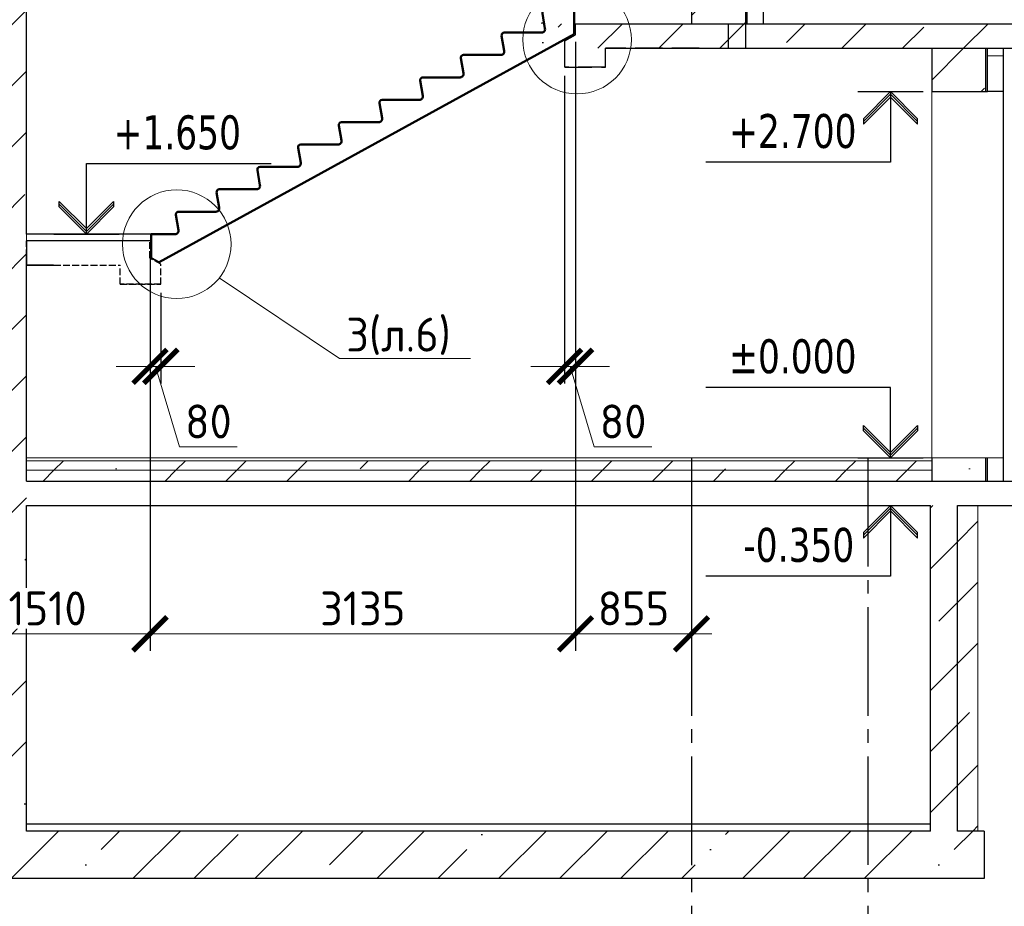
# Model space of a CAD drawing. Header units: millimetres. Extents: x 259029 to 2494469, y -731578 to -57567.
# Tile 7 of 252: x 352066 to 359321, y -698002 to -691468. Entities that reach past the tile are written whole.
import ezdxf
from ezdxf import colors
from ezdxf.entities.mleader import LeaderData, LeaderLine
from ezdxf.math import Vec2, Vec3

# ---------------------------------------------------------------- set-up
doc = ezdxf.new("R2010")
doc.units = ezdxf.units.MM
for name, pattern in [('______2', [270, 200, -70]), ('______5', [1100, 800, -100, 100, -100]), ('Б-1.1 оси$0$Б-1.1 Оси$0$GOST2.303 5', [24, 20, -1.5, 1, -1.5])]:
    doc.linetypes.add(name, pattern=pattern)
doc.layers.get('Defpoints').update_dxf_attribs({"color": 140})
for name, color, linetype, lineweight in [('Standard', 7, 'Continuous', 25), ('Общий01', 7, 'Continuous', 13), ('ОСИ', 151, 'Б-1.1 оси$0$Б-1.1 Оси$0$GOST2.303 5', 9), ('ПЛИТА', 152, 'Continuous', 35), ('РАЗРЕЗЫ', 10, 'Continuous', 60), ('Символы 0.20', 1, 'Continuous', 20), ('Стена', 7, 'Continuous', 50), ('Стена_ бетон несущ.', 253, 'Continuous', 70)]:
    doc.layers.add(name, color=color, linetype=linetype, lineweight=lineweight)
doc.styles.add('TAHOMA', font='tahoma.ttf')
doc.styles.add('ГОСТ', font='GOST_Common.ttf')
doc.dimstyles.new('ГОСТ', dxfattribs={"dimscale": 0, "dimtxt": 2.5, "dimasz": 2.5, "dimexe": 1.25, "dimexo": 0.625, "dimtad": 1, "dimdec": 0, "dimtxsty": 'ГОСТ', "dimblk": 'ARCHTICK', "dimcen": 2.5, "dimdle": 1.5, "dimclrd": 256, "dimclre": 256, "dimclrt": 256, "dimadec": 0, "dimazin": 0, "dimtfac": 1, "dimtdec": 0, "dimtmove": 1, "dimatfit": 3, "dimfxl": 2, "dimtfill": 1, "dimlwd": 0, "dimarcsym": 0})
pattern_1 = [(45, (-470712.6, -328833), (-449.0128, 449.0128), []), (45, (-470263.6, -328833), (-449.0128, 449.0128), [793.75, -158.75, 0, -158.75])]

# ---------------------------------------------------------------- blocks, each defined once
blk = doc.blocks.new('COMPLEX_ELEVATIONDIM_13')
at = {"layer": 'Standard', "color": 7, "linetype": 'Continuous', "lineweight": 25}
for p, q in [((11343.3, 15485.9), (11823.3, 15485.9)), ((11583.3, 15485.9), (11383.3, 15285.9)), ((11583.3, 15465.9), (11383.3, 15265.9)), ((11783.3, 15285.9), (11583.3, 15485.9)), ((11583.3, 15485.9), (11583.3, 14965.9)), ((11583.3, 15485.9), (11583.3, 15485.9)), ((11583.3, 15485.9), (11583.3, 15485.9)), ((11583.3, 15485.9), (11583.3, 15485.9)), ((11583.3, 15485.9), (11583.3, 15485.9)), ((11783.3, 15265.9), (11583.3, 15465.9)), ((11383.3, 15245.9), (11583.3, 15445.9)), ((11583.3, 15445.9), (11783.3, 15245.9)), ((11383.3, 15285.9), (11383.3, 15245.9)), ((11783.3, 15265.9), (11783.3, 15285.9)), ((11783.3, 15245.9), (11783.3, 15285.9)), ((11583.3, 14965.9), (10223.3, 14965.9)), ((11583.3, 13305.9), (10223.3, 13305.9)), ((11583.3, 12785.9), (11583.3, 13305.9)), ((11383.3, 12985.9), (11383.3, 13025.9)), ((11383.3, 13025.9), (11583.3, 12825.9)), ((11583.3, 12805.9), (11383.3, 13005.9)), ((11583.3, 12825.9), (11783.3, 13025.9)), ((11783.3, 13005.9), (11583.3, 12805.9)), ((11783.3, 13025.9), (11783.3, 13005.9)), ((11783.3, 13005.9), (11783.3, 12985.9)), ((11583.3, 12785.9), (11383.3, 12985.9)), ((11783.3, 12985.9), (11583.3, 12785.9)), ((11343.3, 12785.9), (11823.3, 12785.9)), ((11583.3, 12785.9), (11583.3, 12785.9)), ((11583.3, 12785.9), (11583.3, 12785.9)), ((11583.3, 12785.9), (11583.3, 12785.9)), ((11583.3, 12785.9), (11583.3, 12785.9)), ((11343.3, 12435.9), (11823.3, 12435.9)), ((11583.3, 12435.9), (11383.3, 12235.9)), ((11583.3, 12415.9), (11383.3, 12215.9)), ((11783.3, 12235.9), (11583.3, 12435.9)), ((11583.3, 12435.9), (11583.3, 11915.9)), ((11583.3, 12435.9), (11583.3, 12435.9)), ((11583.3, 12435.9), (11583.3, 12435.9)), ((11583.3, 12435.9), (11583.3, 12435.9)), ((11583.3, 12435.9), (11583.3, 12435.9)), ((11783.3, 12215.9), (11583.3, 12415.9)), ((11383.3, 12195.9), (11583.3, 12395.9)), ((11583.3, 12395.9), (11783.3, 12195.9)), ((11383.3, 12235.9), (11383.3, 12195.9)), ((11783.3, 12215.9), (11783.3, 12235.9)), ((11783.3, 12195.9), (11783.3, 12235.9)), ((11583.3, 11915.9), (10223.3, 11915.9))]:
    blk.add_line(p, q, dxfattribs=at)
at = {"layer": 'Standard', "color": 7, "linetype": 'Continuous', "lineweight": 25, "char_height": 250, "attachment_point": 7, "style": 'TAHOMA'}
for s, insert, width in [('\\W0.86;+2.700', (10394, 15065.9), 1028.162), ('\\W0.86;%%p0.000', (10394, 13405.9), 1028.238), ('\\W0.86;-0.350', (10498.4, 12015.9), 923.224)]:
    blk.add_mtext(s, dxfattribs=dict(at, insert=insert, width=width))
blk = doc.blocks.new('_ArchTick')
at = {"color": 0, "linetype": 'ByBlock', "const_width": 0.15}
blk.add_lwpolyline([(-0.5, -0.5), (0.5, 0.5)], dxfattribs=at)
blk = doc.blocks.new('*D945')
at = {"layer": 'Defpoints', "color": 0, "lineweight": -2, "transparency": 16777216}
for p in [(356161, -691568.6), (357015.6, -695353.1), (356161, -695994.2)]:
    blk.add_point(p, dxfattribs=at)
at = {"layer": 'РАЗРЕЗЫ', "lineweight": -2, "transparency": 16777216}
for p, q in [((356161, -691631.1), (356161, -696119.2)), ((357015.6, -695415.6), (357015.6, -696119.2))]:
    blk.add_line(p, q, dxfattribs=at)
at = {"layer": 'РАЗРЕЗЫ', "lineweight": 0, "transparency": 16777216}
blk.add_line((357165.6, -695994.2), (356011, -695994.2), dxfattribs=at)
at = {"layer": 'РАЗРЕЗЫ', "lineweight": 0, "transparency": 16777216, "xscale": 250, "yscale": 250, "zscale": 250, "rotation": 180}
blk.add_blockref('_ArchTick', (356161, -695994.2), dxfattribs=at)
at = {"layer": 'РАЗРЕЗЫ', "lineweight": 0, "transparency": 16777216, "xscale": 250, "yscale": 250, "zscale": 250}
blk.add_blockref('_ArchTick', (357015.6, -695994.2), dxfattribs=at)
at = {"layer": 'РАЗРЕЗЫ', "lineweight": -2, "transparency": 16777216, "insert": (356588.3, -695806.7), "char_height": 250, "attachment_point": 5, "style": 'ГОСТ', "bg_fill": 3, "box_fill_scale": 1.1, "bg_fill_color": 256, "bg_fill_true_color": 13158600, "bg_fill_transparency": 0}
blk.add_mtext('855', dxfattribs=at)
blk = doc.blocks.new('*D946')
at = {"layer": 'Defpoints', "color": 0, "lineweight": -2, "transparency": 16777216}
for p in [(356161, -691574), (353025.8, -693706.5), (353025.8, -695994.2)]:
    blk.add_point(p, dxfattribs=at)
at = {"layer": 'РАЗРЕЗЫ', "lineweight": -2, "transparency": 16777216}
for p, q in [((356161, -691636.5), (356161, -696119.2)), ((353025.8, -693769), (353025.8, -696119.2))]:
    blk.add_line(p, q, dxfattribs=at)
at = {"layer": 'РАЗРЕЗЫ', "lineweight": 0, "transparency": 16777216}
blk.add_line((356311, -695994.2), (352875.8, -695994.2), dxfattribs=at)
at = {"layer": 'РАЗРЕЗЫ', "lineweight": 0, "transparency": 16777216, "xscale": 250, "yscale": 250, "zscale": 250, "rotation": 180}
blk.add_blockref('_ArchTick', (353025.8, -695994.2), dxfattribs=at)
at = {"layer": 'РАЗРЕЗЫ', "lineweight": 0, "transparency": 16777216, "xscale": 250, "yscale": 250, "zscale": 250}
blk.add_blockref('_ArchTick', (356161, -695994.2), dxfattribs=at)
at = {"layer": 'РАЗРЕЗЫ', "lineweight": -2, "transparency": 16777216, "insert": (354593.4, -695806.7), "char_height": 250, "attachment_point": 5, "style": 'ГОСТ', "bg_fill": 3, "box_fill_scale": 1.1, "bg_fill_color": 256, "bg_fill_true_color": 13158600, "bg_fill_transparency": 0}
blk.add_mtext('3135', dxfattribs=at)
blk = doc.blocks.new('*D947')
at = {"layer": 'Defpoints', "color": 0, "lineweight": -2, "transparency": 16777216}
for p in [(353025.8, -693169.9), (351515.6, -695271.1), (351515.6, -695994.2)]:
    blk.add_point(p, dxfattribs=at)
at = {"layer": 'РАЗРЕЗЫ', "lineweight": -2, "transparency": 16777216}
for p, q in [((353025.8, -693232.4), (353025.8, -696119.2)), ((351515.6, -695333.6), (351515.6, -696119.2))]:
    blk.add_line(p, q, dxfattribs=at)
at = {"layer": 'РАЗРЕЗЫ', "lineweight": 0, "transparency": 16777216}
blk.add_line((353175.8, -695994.2), (351365.6, -695994.2), dxfattribs=at)
at = {"layer": 'РАЗРЕЗЫ', "lineweight": 0, "transparency": 16777216, "xscale": 250, "yscale": 250, "zscale": 250, "rotation": 180}
blk.add_blockref('_ArchTick', (351515.6, -695994.2), dxfattribs=at)
at = {"layer": 'РАЗРЕЗЫ', "lineweight": 0, "transparency": 16777216, "xscale": 250, "yscale": 250, "zscale": 250}
blk.add_blockref('_ArchTick', (353025.8, -695994.2), dxfattribs=at)
at = {"layer": 'РАЗРЕЗЫ', "lineweight": -2, "transparency": 16777216, "insert": (352270.7, -695806.7), "char_height": 250, "attachment_point": 5, "style": 'ГОСТ', "bg_fill": 3, "box_fill_scale": 1.1, "bg_fill_color": 256, "bg_fill_true_color": 13158600, "bg_fill_transparency": 0}
blk.add_mtext('1510', dxfattribs=at)
blk = doc.blocks.new('_None')
blk = doc.blocks.new('выаыв')
at = {"layer": 'Standard', "color": 7, "linetype": '______2', "lineweight": 30}
for p, q in [((483017, -472887), (483017, -472378)), ((486656, -473099), (486656, -472378)), ((482696, -473063), (483017, -472887)), ((482696, -473659), (482696, -473063)), ((482696, -473659), (482696, -473279)), ((483896, -473659), (483896, -473099)), ((486656, -473099), (483896, -473099)), ((483896, -473659), (482696, -473659)), ((483896, -473659), (482696, -473659)), ((482696, -473659), (483896, -473659)), ((483896, -473659), (482696, -473659))]:
    blk.add_line(p, q, dxfattribs=at)
at = {"layer": 'ПЛИТА', "color": 0, "lineweight": 30}
blk.add_line((483017, -472378), (486656, -472378), dxfattribs=at)
blk = doc.blocks.new('НОВЫЙ')
at = {"layer": 'Standard', "color": 5, "linetype": 'Continuous', "lineweight": 50, "transparency": 33554687}
for p, q in [((381795.4, -472257), (381776.2, -472145.8)), ((381795.8, -472121.9), (382011.4, -472121.7)), ((382011.4, -472121.9), (381835.3, -472121.9)), ((382011.4, -472121.9), (382011.4, -472297.6)), ((378952.4, -473979.3), (382011.4, -472297.6)), ((381495.8, -472286.9), (381770.9, -472286.9)), ((381495.4, -472422), (381476.2, -472310.8)), ((381195.4, -472587), (381176.2, -472475.8)), ((381195.8, -472451.9), (381470.9, -472451.9)), ((380895.4, -472752), (380876.2, -472640.8)), ((380895.8, -472616.9), (381170.9, -472616.9)), ((380595.4, -472917), (380576.2, -472805.8)), ((380595.8, -472781.9), (380870.9, -472781.9)), ((380295.8, -472946.9), (380570.9, -472946.9)), ((380295.4, -473082), (380276.2, -472970.8)), ((379995.4, -473247), (379976.2, -473135.8)), ((379995.8, -473111.9), (380270.9, -473111.9)), ((379695.4, -473412), (379676.2, -473300.8)), ((379695.8, -473276.9), (379970.9, -473276.9)), ((379395.8, -473441.9), (379670.9, -473441.9)), ((379395.4, -473577), (379376.2, -473465.8)), ((379095.4, -473742), (379076.2, -473630.8)), ((379095.8, -473606.9), (379370.9, -473606.9)), ((378894.8, -473771.9), (378894.9, -473836.7)), ((378894.8, -473771.9), (378894.8, -473947.6)), ((378894.8, -473771.9), (379070.9, -473771.9))]:
    blk.add_line(p, q, dxfattribs=at)
for centre, radius, start, end in [((381795.8, -472141.9), 20, 90, 191.30993), ((381495.8, -472306.9), 20, 90, 191.30993), ((381770.9, -472261.9), 25, 270, 11.30993), ((381470.9, -472426.9), 25, 270, 11.30993), ((381195.8, -472471.9), 20, 90, 191.30993), ((381170.9, -472591.9), 25, 270, 11.30993), ((380895.8, -472636.9), 20, 90, 191.30993), ((380595.8, -472801.9), 20, 90, 191.30993), ((380870.9, -472756.9), 25, 270, 11.30993), ((380295.8, -472966.9), 20, 90, 191.30993), ((380570.9, -472921.9), 25, 270, 11.30993), ((380270.9, -473086.9), 25, 270, 11.30993), ((379995.8, -473131.9), 20, 90, 191.30993), ((379695.8, -473296.9), 20, 90, 191.30993), ((379970.9, -473251.9), 25, 270, 11.30993), ((379395.8, -473461.9), 20, 90, 191.30993), ((379670.9, -473416.9), 25, 270, 11.30993), ((379370.9, -473581.9), 25, 270, 11.30993), ((379095.8, -473626.9), 20, 90, 191.30993), ((379070.9, -473746.9), 25, 270, 11.30993)]:
    blk.add_arc(centre, radius, start, end, dxfattribs=at)
at = {"layer": 'РАЗРЕЗЫ', "color": 5, "lineweight": 35}
for p, q in [((382011.4, -472297.6), (382011.4, -472121.9)), ((382011.4, -472297.6), (382011.4, -472297.6)), ((378894.8, -473947.6), (378894.8, -473771.9)), ((378952.4, -473979.3), (378894.8, -473947.6))]:
    blk.add_line(p, q, dxfattribs=at)
blk = doc.blocks.new('*D951')
at = {"layer": 'Defpoints', "color": 0, "lineweight": -2, "transparency": 16777216}
for p in [(353105.6, -693418), (353025.8, -693780), (353105.6, -694023)]:
    blk.add_point(p, dxfattribs=at)
at = {"layer": 'РАЗРЕЗЫ', "lineweight": -2, "transparency": 16777216}
for p, q in [((353105.6, -693480.5), (353105.6, -694148)), ((353025.8, -693842.5), (353025.8, -694148))]:
    blk.add_line(p, q, dxfattribs=at)
at = {"layer": 'РАЗРЕЗЫ', "lineweight": 0, "transparency": 16777216}
for p, q in [((353025.8, -694023), (352775.8, -694023)), ((353025.8, -694023), (353105.6, -694023)), ((353025.8, -694023), (353105.6, -694023)), ((353065.7, -694023), (353243.8, -694616.7)), ((353105.6, -694023), (353355.6, -694023)), ((353243.8, -694616.7), (353668.8, -694616.7))]:
    blk.add_line(p, q, dxfattribs=at)
at = {"layer": 'РАЗРЕЗЫ', "lineweight": 0, "transparency": 16777216, "xscale": 250, "yscale": 250, "zscale": 250}
blk.add_blockref('_ArchTick', (353025.8, -694023), dxfattribs=at)
at = {"layer": 'РАЗРЕЗЫ', "lineweight": 0, "transparency": 16777216, "xscale": 250, "yscale": 250, "zscale": 250, "rotation": 180}
blk.add_blockref('_ArchTick', (353105.6, -694023), dxfattribs=at)
at = {"layer": 'РАЗРЕЗЫ', "lineweight": -2, "transparency": 16777216, "insert": (353456.3, -694429.2), "char_height": 250, "attachment_point": 5, "style": 'ГОСТ', "bg_fill": 3, "box_fill_scale": 1.1, "bg_fill_color": 256, "bg_fill_true_color": 13158600, "bg_fill_transparency": 0}
blk.add_mtext('80', dxfattribs=at)
blk = doc.blocks.new('*D952')
at = {"layer": 'Defpoints', "color": 0, "lineweight": -2, "transparency": 16777216}
for p in [(356080.9, -691818.4), (356161, -692626.3), (356080.9, -694023)]:
    blk.add_point(p, dxfattribs=at)
at = {"layer": 'РАЗРЕЗЫ', "lineweight": -2, "transparency": 16777216}
for p, q in [((356080.9, -691880.9), (356080.9, -694148)), ((356161, -692688.8), (356161, -694148))]:
    blk.add_line(p, q, dxfattribs=at)
at = {"layer": 'РАЗРЕЗЫ', "lineweight": 0, "transparency": 16777216}
for p, q in [((356080.9, -694023), (355830.9, -694023)), ((356161, -694023), (356080.9, -694023)), ((356161, -694023), (356080.9, -694023)), ((356120.9, -694023), (356299.1, -694616.7)), ((356161, -694023), (356411, -694023)), ((356299.1, -694616.7), (356724.1, -694616.7))]:
    blk.add_line(p, q, dxfattribs=at)
at = {"layer": 'РАЗРЕЗЫ', "lineweight": 0, "transparency": 16777216, "xscale": 250, "yscale": 250, "zscale": 250}
blk.add_blockref('_ArchTick', (356080.9, -694023), dxfattribs=at)
at = {"layer": 'РАЗРЕЗЫ', "lineweight": 0, "transparency": 16777216, "xscale": 250, "yscale": 250, "zscale": 250, "rotation": 180}
blk.add_blockref('_ArchTick', (356161, -694023), dxfattribs=at)
at = {"layer": 'РАЗРЕЗЫ', "lineweight": -2, "transparency": 16777216, "insert": (356511.6, -694429.2), "char_height": 250, "attachment_point": 5, "style": 'ГОСТ', "bg_fill": 3, "box_fill_scale": 1.1, "bg_fill_color": 256, "bg_fill_true_color": 13158600, "bg_fill_transparency": 0}
blk.add_mtext('80', dxfattribs=at)

msp = doc.modelspace()

# ---------------------------------------------------------------- hatches: boundary and pattern name
at = {"layer": 'Standard', "linetype": 'Continuous', "lineweight": 13}
h = msp.add_hatch(dxfattribs=at)
h.set_pattern_fill('____', scale=450, style=0, pattern_type=2)
h.set_pattern_definition([(0, (347798.94, -706583.86), (450, 450), [450, -450]), (90, (347798.94, -706583.86), (-450, 450), [450, -450])])
h.paths.add_polyline_path([(359315.6, -691997.9), (359315.6, -691677.9), (359195.6, -691677.9), (359195.6, -691997.9)], flags=0)
at = {"layer": 'Стена_ бетон несущ.', "linetype": 'Continuous', "lineweight": 25}
h = msp.add_hatch(dxfattribs=at)
h.set_pattern_fill('ANSI35', scale=100, style=0)
h.set_pattern_definition(pattern_1)
h.paths.add_polyline_path([(352115.6, -691497.9), (352115.6, -688377.9), (351935.6, -688377.9), (351935.6, -691497.9)])
at = {"layer": 'Стена_ бетон несущ.', "linetype": 'Continuous', "lineweight": 13}
h = msp.add_hatch(dxfattribs=at)
h.set_pattern_fill('ANSI35', color=9, scale=100, style=0)
h.set_pattern_definition(pattern_1)
h.paths.add_polyline_path([(357015.6, -691497.9), (357415.6, -691497.9), (357415.6, -691397.9), (357015.6, -691397.9)], flags=0)
at = {"layer": 'Стена_ бетон несущ.', "linetype": 'Continuous', "lineweight": 25}
h = msp.add_hatch(dxfattribs=at)
h.set_pattern_fill('ANSI35', scale=100, style=0)
h.set_pattern_definition(pattern_1)
h.paths.add_polyline_path([(350180.4, -691497.9), (350180.4, -691677.9), (352115.6, -691677.9), (352115.6, -691497.9)])
h = msp.add_hatch(dxfattribs=at)
h.set_pattern_fill('ANSI35', scale=100, style=0)
h.set_pattern_definition(pattern_1)
h.paths.add_polyline_path([(355915.6, -691497.9), (355915.6, -691677.9), (357285.7, -691677.9), (357285.7, -691497.9)])
at = {"layer": 'Стена_ бетон несущ.', "linetype": 'Continuous', "lineweight": 13}
h = msp.add_hatch(dxfattribs=at)
h.set_pattern_fill('ANSI35', scale=100, style=0)
h.set_pattern_definition(pattern_1)
h.paths.add_polyline_path([(357285.7, -691677.9), (357415.6, -691677.9), (357415.6, -691497.9), (357285.7, -691497.9)], flags=0)
at = {"layer": 'Стена_ бетон несущ.', "linetype": 'Continuous', "lineweight": 25}
h = msp.add_hatch(dxfattribs=at)
h.set_pattern_fill('ANSI35', scale=100, style=0)
h.set_pattern_definition(pattern_1)
h.paths.add_polyline_path([(357415.6, -691497.9), (357415.6, -691677.9), (361515.6, -691677.9), (361515.6, -691497.9)])
h = msp.add_hatch(dxfattribs=at)
h.set_pattern_fill('ANSI35', scale=100, style=0)
h.set_pattern_definition(pattern_1)
h.paths.add_polyline_path([(352115.6, -694867.9), (352115.6, -691677.9), (351935.6, -691677.9), (351935.6, -694867.9)])
at = {"layer": 'Стена_ бетон несущ.', "linetype": 'Continuous', "lineweight": 13}
h = msp.add_hatch(dxfattribs=at)
h.set_pattern_fill('ANSI35', color=9, scale=100, style=0)
h.set_pattern_definition(pattern_1)
h.paths.add_polyline_path([(358785.6, -691997.9), (359185.6, -691997.9), (359185.6, -691677.9), (358785.6, -691677.9)], flags=0)
h = msp.add_hatch(dxfattribs=at)
h.set_pattern_fill('ANSI35', scale=100, style=0)
h.set_pattern_definition(pattern_1)
h.paths.add_polyline_path([(352115.6, -694787.9), (355915.6, -694787.9), (355788.3, -694717.9), (352115.6, -694717.9)], flags=0)
h = msp.add_hatch(dxfattribs=at)
h.set_pattern_fill('ANSI35', scale=100, style=0)
h.set_pattern_definition(pattern_1)
h.paths.add_polyline_path([(356215.6, -694787.9), (358785.6, -694787.9), (358785.6, -694717.9), (356215.6, -694717.9)], flags=0)
h = msp.add_hatch(dxfattribs=at)
h.set_pattern_fill('ANSI35', color=9, scale=100, style=0)
h.set_pattern_definition(pattern_1)
h.paths.add_polyline_path([(358785.6, -694867.9), (359185.6, -694867.9), (359185.6, -694697.9), (358785.6, -694697.9)], flags=0)
h = msp.add_hatch(dxfattribs=at)
h.set_pattern_fill('ANSI35', scale=100, style=0)
h.set_pattern_definition(pattern_1)
h.paths.add_polyline_path([(352115.6, -694787.9), (352115.6, -694867.9), (355915.6, -694867.9), (355915.6, -694787.9)], flags=0)
h = msp.add_hatch(dxfattribs=at)
h.set_pattern_fill('ANSI35', scale=100, style=0)
h.set_pattern_definition(pattern_1)
h.paths.add_polyline_path([(356215.6, -694867.9), (358785.6, -694867.9), (358785.6, -694787.9), (356215.6, -694787.9)], flags=0)
at = {"layer": 'Стена_ бетон несущ.', "linetype": 'Continuous', "lineweight": 25}
h = msp.add_hatch(dxfattribs=at)
h.set_pattern_fill('ANSI35', scale=100, style=0)
h.set_pattern_definition(pattern_1)
h.paths.add_polyline_path([(350180.4, -694867.9), (350180.4, -695047.9), (351935.6, -695047.9), (351935.6, -697447.9), (350180.4, -697447.9), (350180.4, -697797.9), (359173.4, -697797.9), (359173.4, -697447.9), (358975.6, -697447.9), (358975.6, -695047.9), (358775.6, -695047.9), (358775.6, -697447.9), (352115.6, -697447.9), (352115.6, -694867.9)])
at = {"layer": 'Стена_ бетон несущ.', "linetype": 'Continuous', "lineweight": 13}
h = msp.add_hatch(dxfattribs=at)
h.set_pattern_fill('ANSI35', scale=100, style=0)
h.set_pattern_definition(pattern_1)
h.paths.add_polyline_path([(359125.6, -697447.9), (359125.6, -695047.9), (358975.6, -695047.9), (358975.6, -697447.9)], flags=0)

# ---------------------------------------------------------------- linework, layer by layer
at = {"layer": 'Standard', "color": 7, "linetype": 'Continuous', "lineweight": 25}
for p, q in [((352115.6, -691677.9), (352115.6, -682450)), ((352115.6, -693047.9), (352115.6, -691497.9)), ((352557.5, -693047.9), (352557.5, -692527.9)), ((352557.5, -692527.9), (353917.5, -692527.9)), ((352357.5, -692847.9), (352357.5, -692807.9)), ((352357.5, -692807.9), (352557.5, -693007.9)), ((352557.5, -693027.9), (352357.5, -692827.9)), ((352557.5, -693047.9), (352357.5, -692847.9)), ((352557.5, -693007.9), (352757.5, -692807.9)), ((352757.5, -692827.9), (352557.5, -693027.9)), ((352757.5, -692847.9), (352557.5, -693047.9)), ((352757.5, -692807.9), (352757.5, -692827.9)), ((352757.5, -692827.9), (352757.5, -692847.9)), ((352317.5, -693047.9), (352797.5, -693047.9)), ((352115.6, -694867.9), (352115.6, -693197.9)), ((352115.6, -697447.9), (352115.6, -695047.9))]:
    msp.add_line(p, q, dxfattribs=at)
at = {"layer": 'Общий01', "color": 7, "linetype": 'Continuous', "lineweight": 25}
for p, q in [((355915.6, -691497.9), (355915.6, -691487.9)), ((356161.1, -691497.9), (361515.6, -691497.9)), ((356381.8, -691677.9), (361515.6, -691677.9)), ((352115.6, -694867.9), (356293.4, -694867.9)), ((356215.6, -694867.9), (361515.6, -694867.9)), ((352115.6, -695047.9), (358775.6, -695047.9)), ((358975.6, -695047.9), (361515.6, -695047.9))]:
    msp.add_line(p, q, dxfattribs=at)
at = {"layer": 'Общий01', "color": 7, "linetype": 'Continuous', "lineweight": 13}
msp.add_line((359315.6, -694697.9), (352115.6, -694697.9), dxfattribs=at)
at = {"layer": 'ОСИ', "color": 16, "linetype": '______5', "lineweight": 25}
msp.add_line((358315.6, -694697.7), (358315.6, -699487.5), dxfattribs=at)
at = {"layer": 'ПЛИТА', "color": 0, "lineweight": 30}
msp.add_line((356162, -691497.9), (357071.8, -691497.9), dxfattribs=at)
at = {"layer": 'ПЛИТА', "color": 0, "lineweight": 0}
msp.add_line((352115.6, -693097.9), (352115.6, -693047.9), dxfattribs=at)
at = {"layer": 'Стена', "color": 34, "linetype": 'Continuous', "lineweight": 25}
for p, q in [((357425.6, -691497.9), (357425.6, -691397.9)), ((357545.6, -691497.9), (357545.6, -691397.9)), ((359195.6, -691997.9), (359195.6, -691677.9)), ((359315.6, -694867.9), (359315.6, -691677.9)), ((359315.6, -691997.9), (359195.6, -691997.9)), ((359195.6, -694867.9), (359195.6, -694697.9))]:
    msp.add_line(p, q, dxfattribs=at)
at = {"layer": 'Стена', "color": 7, "linetype": 'Continuous', "lineweight": 25}
for p, q in [((353035.4, -693048.1), (352115.6, -693047.9)), ((352115.6, -693097.9), (352115.6, -693197.9)), ((358775.6, -697447.9), (358775.6, -695047.9)), ((358975.6, -697447.9), (358975.6, -695047.9)), ((358775.6, -697397.9), (352115.6, -697397.9)), ((358775.6, -697447.9), (352115.6, -697447.9)), ((359173.4, -697447.9), (358975.6, -697447.9)), ((359173.4, -697447.9), (359173.4, -697797.9)), ((359173.4, -697797.9), (350180.4, -697797.9))]:
    msp.add_line(p, q, dxfattribs=at)
at = {"layer": 'Стена', "color": 7, "linetype": 'Continuous', "lineweight": 13}
for p, q in [((352115.6, -694717.9), (355788.3, -694717.9)), ((355759.7, -694717.9), (358785.6, -694717.9)), ((352115.6, -694787.9), (356243.6, -694787.9)), ((356215.6, -694787.9), (358785.6, -694787.9))]:
    msp.add_line(p, q, dxfattribs=at)
at = {"layer": 'Стена_ бетон несущ.', "color": 9, "linetype": 'Continuous', "lineweight": 25}
for p, q in [((357015.6, -691397.9), (357015.6, -691497.9)), ((357415.6, -691497.9), (357415.6, -691397.9)), ((358785.6, -691677.9), (358785.6, -691997.9)), ((359185.6, -691997.9), (359185.6, -691677.9)), ((358785.6, -691997.9), (359195.6, -691997.9)), ((358785.6, -694697.9), (358785.6, -694867.9)), ((359185.6, -694867.9), (359185.6, -694697.9))]:
    msp.add_line(p, q, dxfattribs=at)
at = {"layer": 'Стена_ бетон несущ.', "color": 7, "linetype": 'Continuous', "lineweight": 25}
for p, q in [((357285.7, -691497.9), (357285.7, -691677.9)), ((357415.6, -691677.9), (357415.6, -691497.9))]:
    msp.add_line(p, q, dxfattribs=at)
at = {"layer": 'Стена_ бетон несущ.', "color": 9, "linetype": 'Continuous', "lineweight": 13}
msp.add_line((358785.6, -691997.9), (358785.6, -694697.9), dxfattribs=at)
at = {"layer": 'Стена_ бетон несущ.', "color": 7, "linetype": 'Continuous', "lineweight": 13}
for p, q in [((357145.6, -694697.9), (358785.6, -694697.9)), ((359125.6, -697447.9), (359125.6, -695047.9))]:
    msp.add_line(p, q, dxfattribs=at)

# ---------------------------------------------------------------- block references
at = {"layer": 'Standard', "color": 7, "linetype": 'Continuous', "lineweight": 25}
msp.add_blockref('COMPLEX_ELEVATIONDIM_13', (346898.9, -707483.9), dxfattribs=at)

# ---------------------------------------------------------------- texts
at = {"layer": 'Standard', "color": 7, "linetype": 'Continuous', "lineweight": 25, "insert": (352757.5, -692427.9), "char_height": 250, "width": 1028.162, "attachment_point": 7, "style": 'TAHOMA'}
msp.add_mtext('\\W0.86;+1.650', dxfattribs=at)

# ---------------------------------------------------------------- next in the draw order: dimensions: what is measured, and where the dimension line sits
at = {"layer": 'РАЗРЕЗЫ', "color": 0, "lineweight": -2}
dim = msp.add_linear_dim(base=(356161, -695994.2), p1=(357015.6, -695353.1), p2=(356161, -691568.6), dimstyle='ГОСТ', override={"dimscale": 100, "dimtix": 0, "dimtofl": 1, "dimtmove": 1, "dimatfit": 3}, dxfattribs=at)
dim.commit()
dim.dimension.update_dxf_attribs({"geometry": '*D945', "text_midpoint": (356588.3, -695806.7)})

# ---------------------------------------------------------------- next in the draw order: linework, layer by layer
at = {"layer": 'Standard', "color": 7, "linetype": '______2', "lineweight": 30}
for p in [(356381.8, -691817.9), (357071.8, -691677.9)]:
    msp.add_line(p, (356381.8, -691677.9), dxfattribs=at)
at = {"layer": 'ОСИ', "color": 16, "linetype": '______5', "lineweight": 25}
msp.add_line((357015.6, -694697.9), (357015.6, -699487.7), dxfattribs=at)

# ---------------------------------------------------------------- next in the draw order: dimensions: what is measured, and where the dimension line sits
at = {"layer": 'РАЗРЕЗЫ', "color": 0, "lineweight": -2}
dim = msp.add_linear_dim(base=(353025.8, -695994.2), p1=(356161, -691574), p2=(353025.8, -693706.5), dimstyle='ГОСТ', override={"dimscale": 100, "dimtix": 0, "dimtofl": 1, "dimtmove": 1, "dimatfit": 3}, dxfattribs=at)
dim.commit()
dim.dimension.update_dxf_attribs({"geometry": '*D946', "text_midpoint": (354593.4, -695806.7)})

# ---------------------------------------------------------------- next in the draw order: linework, layer by layer
at = {"layer": 'Standard', "color": 7, "linetype": '______2', "lineweight": 30}
for p, q in [((356162, -691579.7), (356162, -691497.9)), ((356081.8, -691623.9), (356162, -691579.7)), ((356081.8, -691817.9), (356081.8, -691623.9)), ((356081.8, -691817.9), (356081.8, -691722.9)), ((356381.8, -691817.9), (356081.8, -691817.9)), ((356381.8, -691817.9), (356081.8, -691817.9)), ((356081.8, -691817.9), (356381.8, -691817.9)), ((356381.8, -691817.9), (356081.8, -691817.9))]:
    msp.add_line(p, q, dxfattribs=at)
at = {"layer": 'РАЗРЕЗЫ', "color": 2, "lineweight": -2}
msp.add_line((356004.8, -691654.8), (356152, -691573.8), dxfattribs=at)
at = {"layer": 'Символы 0.20'}
msp.add_circle((356173, -691614.9), 400, dxfattribs=at)

# ---------------------------------------------------------------- next in the draw order: dimensions: what is measured, and where the dimension line sits
at = {"layer": 'РАЗРЕЗЫ', "color": 0, "lineweight": -2}
dim = msp.add_linear_dim(base=(351515.6, -695994.2), p1=(353025.8, -693169.9), p2=(351515.6, -695271.1), dimstyle='ГОСТ', override={"dimscale": 100, "dimtix": 0, "dimtofl": 1, "dimtmove": 1, "dimatfit": 3}, dxfattribs=at)
dim.commit()
dim.dimension.update_dxf_attribs({"geometry": '*D947', "text_midpoint": (352270.7, -695806.7)})

# ---------------------------------------------------------------- next in the draw order: leaders
at = {"layer": 'Символы 0.20'}
ml = msp.add_multileader_mtext('Standard', dxfattribs=at)
ml.set_content('3(л.6)', color=256, style='ГОСТ')
ml.set_leader_properties(color=256, linetype='ByLayer', lineweight=-1)
ml.set_arrow_properties(name='NONE')
ml.build(insert=Vec2(0, 0))
ml.multileader.update_dxf_attribs({"text_left_attachment_type": 6, "text_right_attachment_type": 6, "dogleg_length": 0.25, "arrow_head_size": 200, "scale": 100})
ctx = ml.context
ctx.base_point, ctx.scale, ctx.char_height, ctx.arrow_head_size, ctx.landing_gap_size, ctx.plane_origin = Vec3(354446.4, -693963.9), 100, 250, 200, 25, Vec3(354739, -694233.9)
ctx.left_attachment, ctx.right_attachment = 6, 6
notes = []
notes.append((ctx, [(0, (1, 1, 0), (354421.4, -693963.9), (1, 0), 25, [(0, [(353536.5, -693370.7)], 0, [])])]))
ctx.mtext.insert, ctx.mtext.width, ctx.mtext.defined_height, ctx.mtext.flow_direction = Vec3(354471.4, -693663.9), 1094.387, 742.8, 5
for ctx, leaders in notes:
    for number, flags, end, landing, length, lines in leaders:
        leader = LeaderData()
        leader.index, (leader.has_last_leader_line, leader.has_dogleg_vector, leader.attachment_direction) = number, flags
        leader.last_leader_point, leader.dogleg_vector, leader.dogleg_length = Vec3(end), Vec3(landing), length
        for number, points, colour, breaks in lines:
            line = LeaderLine()
            line.index, line.vertices, line.color, line.breaks = number, Vec3.list(points), colors.encode_raw_color(colour), breaks
            leader.lines.append(line)
        ctx.leaders.append(leader)

# ---------------------------------------------------------------- next in the draw order: linework, layer by layer
at = {"color": 0}
msp.add_line((352115.6, -693097.9), (352115.6, -693277.9), dxfattribs=at)
at = {"layer": 'ПЛИТА', "color": 0}
msp.add_line((352315.6, -693277.9), (352115.6, -693277.9), dxfattribs=at)
at = {"layer": 'Символы 0.20'}
msp.add_circle((353223.1, -693122.3), 400, dxfattribs=at)

# ---------------------------------------------------------------- next in the draw order: block references
at = {"layer": 'РАЗРЕЗЫ', "color": 2, "lineweight": -2}
msp.add_blockref('НОВЫЙ', (-25859.4, -219276.2), dxfattribs=at)
at = {"layer": 'РАЗРЕЗЫ', "color": 2, "lineweight": -2, "xscale": -0.25, "yscale": 0.25, "zscale": 0.25}
msp.add_blockref('выаыв', (473779.7, -575003.3), dxfattribs=at)

# ---------------------------------------------------------------- next in the draw order: dimensions: what is measured, and where the dimension line sits
at = {"layer": 'РАЗРЕЗЫ', "color": 2, "lineweight": -2}
for base, p1, p2, picture, middle in [((356080.9, -694023), (356161, -692626.3), (356080.9, -691818.4), '*D952', (356361.6, -694429.2)), ((353105.6, -694023), (353025.8, -693780), (353105.6, -693418), '*D951', (353306.3, -694429.2))]:
    dim = msp.add_linear_dim(base=base, p1=p1, p2=p2, dimstyle='ГОСТ', dxfattribs=at)
    dim.commit()
    dim.dimension.update_dxf_attribs({"geometry": picture, "text_midpoint": middle})

doc.saveas('drawing.dxf')
